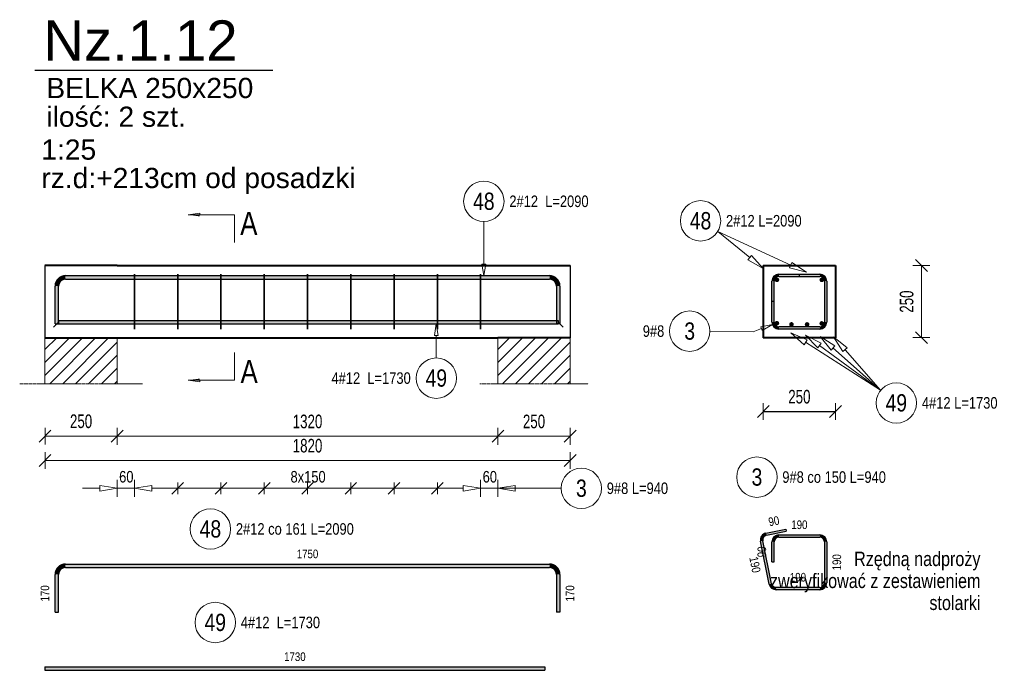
# Model space of a CAD drawing. Extents: x -1906120 to 89837, y -39133 to 303704.
# Tile 48 of 55: x 63217 to 66630, y -7059 to -4803. Entities that reach past the tile are written whole.
import ezdxf

# ---------------------------------------------------------------- set-up
doc = ezdxf.new("R2010")
doc.units = 0
doc.header["$LTSCALE"] = 10
doc.header["$MEASUREMENT"] = 0
doc.linetypes.add('HIDDEN', pattern=[0.375, 0.25, -0.125])
for name, color, linetype in [('C_text', 1, 'Continuous'), ('RCAD_kształt pręta', 7, 'Continuous'), ('RCAD_opis kształtu pręta', 7, 'Continuous'), ('RCAD_opis rozkładu', 7, 'Continuous'), ('RCAD_pręt wyrzucony', 130, 'Continuous'), ('RCAD_pręty punktowe', 7, 'Continuous'), ('RCAD_rozkład pręta', 7, 'Continuous'), ('RCAD_symbole graficzne', 7, 'Continuous')]:
    doc.layers.add(name, color=color, linetype=linetype)
for name, color, linetype, lineweight in [('P-Linia1', 3, 'Continuous', 40), ('P-Linia3', 6, 'Continuous', 60), ('P-Linia4', 253, 'Continuous', 5), ('P-Opis', 1, 'Continuous', 18), ('P-Przerywana', 13, 'HIDDEN', 9), ('P-Wymiar', 254, 'Continuous', 9), ('RCAD_deskowanie', 3, 'Continuous', 40)]:
    doc.layers.add(name, color=color, linetype=linetype, lineweight=lineweight)
doc.styles.add('_Fd Opis', font='arial.ttf')
doc.styles.add('_Fdelita opis', font='arial.ttf')
doc.styles.add('ROMANS', font='arial.ttf', dxfattribs={"width": 0.7})
doc.styles.add('style1', font='arial.ttf', dxfattribs={"width": 0.8})
doc.dimstyles.new('A25', dxfattribs={"dimscale": 27, "dimtxt": 1.75, "dimasz": 0.06, "dimexe": 0, "dimexo": 0, "dimgap": 1, "dimtad": 1, "dimdec": 4, "dimrnd": 0.1, "dimdsep": 46, "dimtxsty": 'ROMANS', "dimblk": '[[[[[[[[', "dimcen": 2, "dimdle": 2, "dimse1": 1, "dimse2": 1, "dimclrd": 256, "dimclrt": 1, "dimadec": 0, "dimazin": 0, "dimtfac": 1, "dimtdec": 4, "dimtix": 1, "dimtmove": 2, "dimatfit": 3, "dimldrblk": '[[[[[[[[', "dimfxl": 0, "dimtvp": 0.6, "dimtolj": 1, "dimlwd": -1, "dimarcsym": 0})

# ---------------------------------------------------------------- blocks, each defined once
blk = doc.blocks.new('[[[[[[[[')
at = {"layer": 'P-Wymiar'}
for p, q in [((-12.7, -12.7), (12.7, 12.7)), ((0, 0), (-4.6, 0)), ((0, 18), (0, -18))]:
    blk.add_line(p, q, dxfattribs=at)
blk = doc.blocks.new('*D286')
at = {"layer": 'Defpoints', "color": 0, "transparency": 16777216}
for p in [(64874.9, -6025.8), (65124.9, -6025.8), (65124.9, -6247.1)]:
    blk.add_point(p, dxfattribs=at)
at = {"layer": 'P-Wymiar', "transparency": 16777216}
blk.add_line((64876.5, -6247.1), (65123.2, -6247.1), dxfattribs=at)
at = {"layer": 'P-Wymiar', "transparency": 16777216, "xscale": 1.62, "yscale": 1.62, "zscale": 1.62, "rotation": 180}
blk.add_blockref('[[[[[[[[', (64874.9, -6247.1), dxfattribs=at)
at = {"layer": 'P-Wymiar', "transparency": 16777216, "xscale": 1.62, "yscale": 1.62, "zscale": 1.62}
blk.add_blockref('[[[[[[[[', (65124.9, -6247.1), dxfattribs=at)
at = {"layer": 'P-Wymiar', "color": 1, "transparency": 16777216, "insert": (64999.9, -6196), "char_height": 47.25, "attachment_point": 5, "style": 'ROMANS'}
blk.add_mtext('\\A1;250', dxfattribs=at)
blk = doc.blocks.new('*D287')
at = {"layer": 'Defpoints', "color": 0, "transparency": 16777216}
for p in [(63304.9, -5800.3), (63554.9, -5800.3), (63304.9, -6246.5)]:
    blk.add_point(p, dxfattribs=at)
at = {"layer": 'P-Wymiar', "transparency": 16777216}
blk.add_line((63553.2, -6246.5), (63306.5, -6246.5), dxfattribs=at)
at = {"layer": 'P-Wymiar', "transparency": 16777216, "xscale": 1.62, "yscale": 1.62, "zscale": 1.62, "rotation": 180}
blk.add_blockref('[[[[[[[[', (63304.9, -6246.5), dxfattribs=at)
at = {"layer": 'P-Wymiar', "transparency": 16777216, "xscale": 1.62, "yscale": 1.62, "zscale": 1.62}
blk.add_blockref('[[[[[[[[', (63554.9, -6246.5), dxfattribs=at)
at = {"layer": 'P-Wymiar', "color": 1, "transparency": 16777216, "insert": (63429.9, -6195.4), "char_height": 47.25, "attachment_point": 5, "style": 'ROMANS'}
blk.add_mtext('\\A1;250', dxfattribs=at)
blk = doc.blocks.new('*D288')
at = {"layer": 'Defpoints', "color": 0, "transparency": 16777216}
for p in [(66044.7, -5655.2), (66055.7, -5905.2), (66342.7, -5905.2)]:
    blk.add_point(p, dxfattribs=at)
at = {"layer": 'P-Wymiar', "transparency": 16777216}
blk.add_line((66342.7, -5656.8), (66342.7, -5903.6), dxfattribs=at)
at = {"layer": 'P-Wymiar', "transparency": 16777216, "xscale": 1.62, "yscale": 1.62, "zscale": 1.62}
for p, rotation in [((66342.7, -5655.2), 90), ((66342.7, -5905.2), 270)]:
    blk.add_blockref('[[[[[[[[', p, dxfattribs=dict(at, rotation=rotation))
at = {"layer": 'P-Wymiar', "color": 1, "transparency": 16777216, "insert": (66291.6, -5780.2), "char_height": 47.25, "attachment_point": 5, "rotation": 90, "style": 'ROMANS'}
blk.add_mtext('\\A1;250', dxfattribs=at)
blk = doc.blocks.new('*D289')
at = {"layer": 'Defpoints', "color": 0, "transparency": 16777216}
for p in [(63554.9, -5859), (64874.9, -5859), (64874.9, -6247.1)]:
    blk.add_point(p, dxfattribs=at)
at = {"layer": 'P-Wymiar', "transparency": 16777216}
blk.add_line((63556.5, -6247.1), (64873.2, -6247.1), dxfattribs=at)
at = {"layer": 'P-Wymiar', "transparency": 16777216, "xscale": 1.62, "yscale": 1.62, "zscale": 1.62, "rotation": 180}
blk.add_blockref('[[[[[[[[', (63554.9, -6247.1), dxfattribs=at)
at = {"layer": 'P-Wymiar', "transparency": 16777216, "xscale": 1.62, "yscale": 1.62, "zscale": 1.62}
blk.add_blockref('[[[[[[[[', (64874.9, -6247.1), dxfattribs=at)
at = {"layer": 'P-Wymiar', "color": 1, "transparency": 16777216, "insert": (64214.9, -6196), "char_height": 47.25, "attachment_point": 5, "style": 'ROMANS'}
blk.add_mtext('\\A1;1320', dxfattribs=at)
blk = doc.blocks.new('*D290')
at = {"layer": 'Defpoints', "color": 0, "transparency": 16777216}
for p in [(63304.9, -5829), (65124.9, -5829), (63304.9, -6331.2)]:
    blk.add_point(p, dxfattribs=at)
at = {"layer": 'P-Wymiar', "transparency": 16777216}
blk.add_line((65123.2, -6331.2), (63306.5, -6331.2), dxfattribs=at)
at = {"layer": 'P-Wymiar', "transparency": 16777216, "xscale": 1.62, "yscale": 1.62, "zscale": 1.62, "rotation": 180}
blk.add_blockref('[[[[[[[[', (63304.9, -6331.2), dxfattribs=at)
at = {"layer": 'P-Wymiar', "transparency": 16777216, "xscale": 1.62, "yscale": 1.62, "zscale": 1.62}
blk.add_blockref('[[[[[[[[', (65124.9, -6331.2), dxfattribs=at)
at = {"layer": 'P-Wymiar', "color": 1, "transparency": 16777216, "insert": (64214.9, -6280.1), "char_height": 47.25, "attachment_point": 5, "style": 'ROMANS'}
blk.add_mtext('\\A1;1820', dxfattribs=at)
blk = doc.blocks.new('*D291')
at = {"transparency": 16777216}
blk.add_line((65796.3, -6161.3), (66043.1, -6161.3), dxfattribs=at)
at = {"layer": 'Defpoints', "color": 0, "transparency": 16777216}
for p in [(65794.7, -6037.8), (66044.7, -6037.8), (66044.7, -6161.3)]:
    blk.add_point(p, dxfattribs=at)
at = {"transparency": 16777216, "xscale": 1.62, "yscale": 1.62, "zscale": 1.62, "rotation": 180}
blk.add_blockref('[[[[[[[[', (65794.7, -6161.3), dxfattribs=at)
at = {"transparency": 16777216, "xscale": 1.62, "yscale": 1.62, "zscale": 1.62}
blk.add_blockref('[[[[[[[[', (66044.7, -6161.3), dxfattribs=at)
at = {"color": 1, "transparency": 16777216, "insert": (65919.7, -6110.2), "char_height": 47.25, "attachment_point": 5, "style": 'ROMANS'}
blk.add_mtext('\\A1;250', dxfattribs=at)

msp = doc.modelspace()

# ---------------------------------------------------------------- hatches: boundary and pattern name
h = msp.add_hatch(color=1)
edge = h.paths.add_edge_path(flags=0)
edge.add_arc((65841.82771, -5855.35011), 8, 0, 360, ccw=False)
h = msp.add_hatch(color=1)
edge = h.paths.add_edge_path(flags=0)
edge.add_arc((65892.39078, -5859.2261), 8, 0, 360, ccw=False)
h = msp.add_hatch(color=1)
edge = h.paths.add_edge_path(flags=0)
edge.add_arc((65946.39078, -5859.2261), 8, 0, 360, ccw=False)
h = msp.add_hatch(color=1)
edge = h.paths.add_edge_path(flags=0)
edge.add_arc((65997.2855, -5855.74324), 8, 0, 360, ccw=False)
at = {"layer": 'P-Linia4'}
h = msp.add_hatch(dxfattribs=at)
h.set_pattern_fill('ANSI31', color=256, scale=10, style=0)
h.set_pattern_definition([(45, (22108.468, -14095.85), (-22.45064, 22.45064), [])])
h.paths.add_polyline_path([(63304.8501, -6065.11651), (63304.8501, -5905.11651), (63554.19172, -5904.92917), (63554.19172, -6064.92917)])
h = msp.add_hatch(dxfattribs=at)
h.set_pattern_fill('ANSI31', color=256, scale=10, style=0)
h.set_pattern_definition([(45, (23678.468, -14095.85), (-22.45064, 22.45064), [])])
h.paths.add_polyline_path([(64874.8501, -6065.11651), (64874.8501, -5905.11651), (65124.19172, -5904.92917), (65124.19172, -6064.92917)])
at = {"layer": 'RCAD_kształt pręta'}
h = msp.add_hatch(color=4, dxfattribs=at)
edge = h.paths.add_edge_path(flags=0)
edge.add_line((63375.8501, -5690.2261), (63375.8501, -5702.2261))
edge.add_arc((63375.8501, -5726.2261), 24, 90, 180)
edge.add_line((63351.8501, -5726.2261), (63339.8501, -5726.2261))
edge.add_arc((63375.8501, -5726.2261), 36, 450, 540, ccw=False)
for points in [[(63375.8501, -5702.2261), (63375.8501, -5690.2261), (65053.8501, -5690.2261), (65053.8501, -5702.2261)], [(65848.68282, -5693.2261), (65848.68282, -5685.2261), (65990.68282, -5685.2261), (65990.68282, -5693.2261)], [(65848.68282, -5693.2261), (65848.68282, -5685.2261), (65918.68282, -5685.2261), (65918.68282, -5693.2261)], [(63351.8501, -5857.49933), (63339.8501, -5857.49933), (63339.8501, -5726.2261), (63351.8501, -5726.2261)], [(65077.8501, -5726.2261), (65089.8501, -5726.2261), (65089.8501, -5857.49933), (65077.8501, -5857.49933)], [(65832.68282, -5779.2261), (65824.68282, -5779.2261), (65824.68282, -5709.2261), (65832.68282, -5709.2261)], [(65832.68282, -5851.2261), (65824.68282, -5851.2261), (65824.68282, -5709.2261), (65832.68282, -5709.2261)], [(66006.68282, -5709.2261), (66014.68282, -5709.2261), (66014.68282, -5851.2261), (66006.68282, -5851.2261)], [(63351.46879, -5857.80318), (63351.46879, -5845.80318), (65083.74719, -5845.80318), (65083.74719, -5857.80318)], [(65990.68282, -5867.2261), (65990.68282, -5875.2261), (65848.68282, -5875.2261), (65848.68282, -5867.2261)]]:
    msp.add_hatch(color=4, dxfattribs=at).paths.add_polyline_path(points, flags=0)
h = msp.add_hatch(color=4, dxfattribs=at)
edge = h.paths.add_edge_path(flags=0)
edge.add_line((65089.8501, -5726.2261), (65077.8501, -5726.2261))
edge.add_arc((65053.8501, -5726.2261), 24, 0, 90)
edge.add_line((65053.8501, -5702.2261), (65053.8501, -5690.2261))
edge.add_arc((65053.8501, -5726.2261), 36, 360, 450, ccw=False)
h = msp.add_hatch(color=4, dxfattribs=at)
edge = h.paths.add_edge_path(flags=0)
edge.add_line((65848.68282, -5685.2261), (65848.68282, -5693.2261))
edge.add_arc((65848.68282, -5709.2261), 16, 90, 180)
edge.add_line((65832.68282, -5709.2261), (65824.68282, -5709.2261))
edge.add_arc((65848.68282, -5709.2261), 24, 450, 540, ccw=False)
h = msp.add_hatch(color=4, dxfattribs=at)
edge = h.paths.add_edge_path(flags=0)
edge.add_line((65848.68282, -5685.2261), (65848.68282, -5693.2261))
edge.add_arc((65848.68282, -5709.2261), 16, 90, 180)
edge.add_line((65832.68282, -5709.2261), (65824.68282, -5709.2261))
edge.add_arc((65848.68282, -5709.2261), 24, 450, 540, ccw=False)
h = msp.add_hatch(color=4, dxfattribs=at)
edge = h.paths.add_edge_path(flags=0)
edge.add_line((66014.68282, -5709.2261), (66006.68282, -5709.2261))
edge.add_arc((65990.68282, -5709.2261), 16, 0, 90)
edge.add_line((65990.68282, -5693.2261), (65990.68282, -5685.2261))
edge.add_arc((65990.68282, -5709.2261), 24, 360, 450, ccw=False)
h = msp.add_hatch(color=4, dxfattribs=at)
edge = h.paths.add_edge_path(flags=0)
edge.add_line((65824.68282, -5851.2261), (65832.68282, -5851.2261))
edge.add_arc((65848.68282, -5851.2261), 16, 180, 270)
edge.add_line((65848.68282, -5867.2261), (65848.68282, -5875.2261))
edge.add_arc((65848.68282, -5851.2261), 24, 540, 630, ccw=False)
h = msp.add_hatch(color=4, dxfattribs=at)
edge = h.paths.add_edge_path(flags=0)
edge.add_line((65990.68282, -5875.2261), (65990.68282, -5867.2261))
edge.add_arc((65990.68282, -5851.2261), 16, -90, 0)
edge.add_line((66006.68282, -5851.2261), (66014.68282, -5851.2261))
edge.add_arc((65990.68282, -5851.2261), 24, 270, 360, ccw=False)
at = {"layer": 'RCAD_pręt wyrzucony'}
h = msp.add_hatch(color=4, dxfattribs=at)
edge = h.paths.add_edge_path(flags=0)
edge.add_line((65803.89916, -6582.7122), (65805.48851, -6590.55273))
edge.add_arc((65808.66722, -6606.23379), 16, 101.4591559, 191.4591559)
edge.add_line((65792.98616, -6609.4125), (65785.14563, -6611.00186))
edge.add_arc((65808.66722, -6606.23379), 24, 461.4591559, 551.4591559, ccw=False)
for points in [[(65805.48851, -6590.55273), (65803.89916, -6582.7122), (65872.50382, -6568.80534), (65874.09318, -6576.64587)], [(65823.15371, -6758.2337), (65815.31318, -6759.82305), (65785.14563, -6611.00186), (65792.98616, -6609.4125)], [(65832.68282, -6683.05499), (65824.68282, -6683.05499), (65824.68282, -6613.05499), (65832.68282, -6613.05499)], [(65848.68282, -6597.05499), (65848.68282, -6589.05499), (65990.68282, -6589.05499), (65990.68282, -6597.05499)], [(66006.68282, -6613.05499), (66014.68282, -6613.05499), (66014.68282, -6755.05499), (66006.68282, -6755.05499)], [(63375.8501, -6702.22845), (63375.8501, -6690.22845), (65053.8501, -6690.22845), (65053.8501, -6702.22845)], [(63351.8501, -6857.50168), (63339.8501, -6857.50168), (63339.8501, -6726.22845), (63351.8501, -6726.22845)], [(65077.8501, -6726.22845), (65089.8501, -6726.22845), (65089.8501, -6857.50168), (65077.8501, -6857.50168)], [(65990.68282, -6771.05499), (65990.68282, -6779.05499), (65838.83477, -6779.05499), (65838.83477, -6771.05499)], [(63304.8501, -7058.6533), (63304.8501, -7046.6533), (65037.12851, -7046.6533), (65037.12851, -7058.6533)]]:
    msp.add_hatch(color=4, dxfattribs=at).paths.add_polyline_path(points, flags=0)
h = msp.add_hatch(color=4, dxfattribs=at)
edge = h.paths.add_edge_path(flags=0)
edge.add_line((65848.68282, -6589.05499), (65848.68282, -6597.05499))
edge.add_arc((65848.68282, -6613.05499), 16, 90, 180)
edge.add_line((65832.68282, -6613.05499), (65824.68282, -6613.05499))
edge.add_arc((65848.68282, -6613.05499), 24, 450, 540, ccw=False)
h = msp.add_hatch(color=4, dxfattribs=at)
edge = h.paths.add_edge_path(flags=0)
edge.add_line((66014.68282, -6613.05499), (66006.68282, -6613.05499))
edge.add_arc((65990.68282, -6613.05499), 16, 0, 90)
edge.add_line((65990.68282, -6597.05499), (65990.68282, -6589.05499))
edge.add_arc((65990.68282, -6613.05499), 24, 360, 450, ccw=False)
h = msp.add_hatch(color=4, dxfattribs=at)
edge = h.paths.add_edge_path(flags=0)
edge.add_line((63375.8501, -6690.22845), (63375.8501, -6702.22845))
edge.add_arc((63375.8501, -6726.22845), 24, 90, 180)
edge.add_line((63351.8501, -6726.22845), (63339.8501, -6726.22845))
edge.add_arc((63375.8501, -6726.22845), 36, 450, 540, ccw=False)
h = msp.add_hatch(color=4, dxfattribs=at)
edge = h.paths.add_edge_path(flags=0)
edge.add_line((65089.8501, -6726.22845), (65077.8501, -6726.22845))
edge.add_arc((65053.8501, -6726.22845), 24, 0, 90)
edge.add_line((65053.8501, -6702.22845), (65053.8501, -6690.22845))
edge.add_arc((65053.8501, -6726.22845), 36, 360, 450, ccw=False)
h = msp.add_hatch(color=4, dxfattribs=at)
edge = h.paths.add_edge_path(flags=0)
edge.add_line((65990.68282, -6779.05499), (65990.68282, -6771.05499))
edge.add_arc((65990.68282, -6755.05499), 16, -90, 0)
edge.add_line((66006.68282, -6755.05499), (66014.68282, -6755.05499))
edge.add_arc((65990.68282, -6755.05499), 24, 270, 360, ccw=False)
h = msp.add_hatch(color=4, dxfattribs=at)
edge = h.paths.add_edge_path(flags=0)
edge.add_line((65815.31318, -6759.82305), (65823.15371, -6758.2337))
edge.add_arc((65838.83477, -6755.05499), 16, -168.5408441, -90)
edge.add_line((65838.83477, -6771.05499), (65838.83477, -6779.05499))
edge.add_arc((65838.83477, -6755.05499), 24, 191.4591559, 270, ccw=False)
at = {"layer": 'RCAD_pręty punktowe'}
h = msp.add_hatch(color=1, dxfattribs=at)
edge = h.paths.add_edge_path(flags=0)
edge.add_arc((65842.08013, -5704.70896), 8, 0, 360, ccw=False)
h = msp.add_hatch(color=1, dxfattribs=at)
edge = h.paths.add_edge_path(flags=0)
edge.add_arc((65997.2855, -5704.70896), 8, 0, 360, ccw=False)
at = {"layer": 'RCAD_symbole graficzne', "linetype": 'Continuous', "lineweight": 0}
for points in [[(63801.41019, -5479.0707), (63841.41019, -5479.0707), (63841.41019, -5484.77256)], [(63801.41019, -6052.70389), (63841.41019, -6052.70389), (63841.41019, -6047.00202)]]:
    msp.add_hatch(color=7, dxfattribs=at).paths.add_polyline_path(points, flags=0)

# ---------------------------------------------------------------- linework, layer by layer
at = {"layer": 'C_text'}
for points in [[(63304.8501, -5655.2261), (63304.8501, -5905.2261)], [(65124.8501, -5655.2261), (65124.8501, -5905.2261)]]:
    msp.add_lwpolyline(points, dxfattribs=at)
at = {"layer": 'P-Linia1'}
msp.add_lwpolyline([(64824.8501, -5655.2261), (65124.8501, -5655.2261)], dxfattribs=at)
at = {"layer": 'P-Linia3', "color": 6, "linetype": 'Continuous', "lineweight": 30}
msp.add_line((63269.23099, -4977.30717), (64094.85622, -4977.30717), dxfattribs=at)
at = {"layer": 'P-Linia4'}
for points in [[(63304.8501, -5905.2261), (63304.8501, -6065.24182)], [(63554.8501, -5905.2261), (63554.8501, -6065.24182)], [(64874.8501, -6065.2261), (64874.8501, -5905.2261)], [(65124.8501, -6065.2261), (65124.8501, -5905.2261)]]:
    msp.add_lwpolyline(points, dxfattribs=at)
at = {"layer": 'P-Przerywana'}
for points in [[(63217.17449, -6065.24182), (63642.52572, -6065.24182)], [(64812.17449, -6065.24182), (65187.52572, -6065.24182)]]:
    msp.add_lwpolyline(points, dxfattribs=at)
at = {"layer": 'RCAD_deskowanie'}
for points in [[(63554.8501, -5655.2261), (63304.8501, -5655.2261)], [(63554.8501, -5655.2261), (64824.8501, -5655.2261)], [(65794.68282, -5655.2261), (66044.68282, -5655.2261)], [(65794.68282, -5655.2261), (65794.68282, -5905.2261)], [(66044.68282, -5655.2261), (66044.68282, -5905.2261)], [(63304.8501, -5905.2261), (63554.8501, -5905.2261)], [(63554.8501, -5905.2261), (64874.8501, -5905.2261)], [(65124.8501, -5905.2261), (64874.8501, -5905.2261)], [(66044.68282, -5905.2261), (65794.68282, -5905.2261)]]:
    msp.add_lwpolyline(points, dxfattribs=at)
at = {"layer": 'RCAD_kształt pręta', "color": 4}
for p, q in [((63375.8501, -5690.2261), (65053.8501, -5690.2261)), ((65848.68282, -5685.2261), (65990.68282, -5685.2261)), ((65848.68282, -5685.2261), (65918.68282, -5685.2261)), ((65848.68282, -5693.2261), (65990.68282, -5693.2261)), ((65848.68282, -5693.2261), (65918.68282, -5693.2261)), ((65918.68282, -5685.2261), (65918.68282, -5693.2261)), ((63339.8501, -5857.49933), (63339.8501, -5726.2261)), ((63351.8501, -5857.49933), (63351.8501, -5726.2261)), ((63375.8501, -5702.2261), (65053.8501, -5702.2261)), ((65077.8501, -5726.2261), (65077.8501, -5857.49933)), ((65089.8501, -5726.2261), (65089.8501, -5857.49933)), ((65824.68282, -5779.2261), (65824.68282, -5709.2261)), ((65824.68282, -5851.2261), (65824.68282, -5709.2261)), ((65832.68282, -5779.2261), (65832.68282, -5709.2261)), ((65832.68282, -5851.2261), (65832.68282, -5709.2261)), ((66006.68282, -5709.2261), (66006.68282, -5851.2261)), ((66014.68282, -5709.2261), (66014.68282, -5851.2261)), ((65824.68282, -5779.2261), (65832.68282, -5779.2261)), ((63339.8501, -5857.49933), (63351.8501, -5857.49933)), ((63351.46879, -5845.80318), (65083.74719, -5845.80318)), ((63351.46879, -5845.80318), (63351.46879, -5857.80318)), ((63351.46879, -5857.80318), (65083.74719, -5857.80318)), ((65089.8501, -5857.49933), (65077.8501, -5857.49933)), ((65083.74719, -5845.80318), (65083.74719, -5857.80318)), ((65990.68282, -5867.2261), (65848.68282, -5867.2261)), ((65990.68282, -5875.2261), (65848.68282, -5875.2261))]:
    msp.add_line(p, q, dxfattribs=at)
at = {"layer": 'RCAD_kształt pręta', "color": 2, "lineweight": 5}
for p, q in [((63351.46879, -5851.80318), (63333.96879, -5869.30318)), ((65083.74719, -5851.80318), (65101.24719, -5869.30318))]:
    msp.add_line(p, q, dxfattribs=at)
at = {"layer": 'RCAD_kształt pręta', "color": 4}
for centre, radius, start, end in [((63375.8501, -5726.2261), 36, 90, 180), ((65053.8501, -5726.2261), 36, 360, 90), ((65848.68282, -5709.2261), 24, 90, 180), ((65848.68282, -5709.2261), 24, 90, 180), ((65848.68282, -5709.2261), 16, 90, 180), ((65848.68282, -5709.2261), 16, 90, 180), ((65990.68282, -5709.2261), 24, 360, 90), ((65990.68282, -5709.2261), 16, 360, 90), ((63375.8501, -5726.2261), 24, 90, 180), ((65053.8501, -5726.2261), 24, 360, 90), ((65848.68282, -5851.2261), 24, 180, 270), ((65848.68282, -5851.2261), 16, 180, 270), ((65990.68282, -5851.2261), 16, 270, 0), ((65990.68282, -5851.2261), 24, 270, 0)]:
    msp.add_arc(centre, radius, start, end, dxfattribs=at)
at = {"layer": 'RCAD_opis kształtu pręta', "color": 8, "lineweight": 0}
for p, q in [((64826.07109, -5502.64922), (64826.07109, -5650.2261)), ((64826.07109, -5690.2261), (64819.40442, -5650.2261)), ((64832.73775, -5650.2261), (64819.40442, -5650.2261)), ((64832.73775, -5650.2261), (64826.07109, -5690.2261)), ((64654.66008, -5897.80318), (64661.32674, -5857.80318)), ((64661.32674, -5857.80318), (64667.99341, -5897.80318)), ((65786.45406, -5867.5976), (65826.23017, -5859.70423)), ((65786.45406, -5867.5976), (65791.16413, -5880.07129)), ((65826.23017, -5859.70423), (65791.16413, -5880.07129)), ((64654.66008, -5897.80318), (64667.99341, -5897.80318)), ((64661.32674, -5975.68827), (64661.32674, -5897.80318)), ((65759.68282, -5884.83254), (65609.52473, -5883.3673)), ((65759.68282, -5884.83254), (65788.8091, -5873.83445))]:
    msp.add_line(p, q, dxfattribs=at)
for centre in [(64826.07109, -5432.64922), (65539.52806, -5882.68428), (64661.32674, -6045.68827)]:
    msp.add_circle(centre, 70, dxfattribs=at)
at = {"layer": 'RCAD_opis rozkładu', "color": 8, "lineweight": 0}
for p, q in [((65636.50972, -5537.16174), (65747.45959, -5627.7074)), ((65636.50972, -5537.16174), (65889.88327, -5653.50507)), ((65753.78228, -5619.95991), (65741.1369, -5635.45488)), ((65753.78228, -5619.95991), (65793.94452, -5665.64353)), ((65793.94452, -5665.64353), (65741.1369, -5635.45488)), ((65894.05616, -5644.41733), (65885.71039, -5662.59282)), ((65944.40972, -5678.54237), (65885.71039, -5662.59282)), ((65894.05616, -5644.41733), (65944.40972, -5678.54237)), ((65935.77807, -5929.51367), (65890.6423, -5888.73669)), ((65890.6423, -5888.73669), (65946.56327, -5912.67088)), ((65983.26103, -5940.2362), (65940.78195, -5896.69855)), ((65940.78195, -5896.69855), (65995.08519, -5924.10582)), ((66029.46295, -5948.39842), (65991.24754, -5901.07419)), ((65991.24754, -5901.07419), (66042.74565, -5933.44617)), ((66070.52765, -5953.69535), (66038.49151, -5901.98766)), ((66038.49151, -5901.98766), (66085.56603, -5940.51024)), ((65935.77807, -5929.51367), (65946.56327, -5912.67088)), ((66201.26926, -6087.64508), (65941.17067, -5921.09228)), ((65983.26103, -5940.2362), (65995.08519, -5924.10582)), ((66201.26926, -6087.64508), (65989.17311, -5932.17101)), ((66029.46295, -5948.39842), (66042.74565, -5933.44617)), ((66201.26926, -6087.64508), (66036.1043, -5940.92229)), ((66070.52765, -5953.69535), (66085.56603, -5940.51024)), ((66201.26926, -6087.64508), (66078.04684, -5947.1028)), ((63554.8501, -6457.62457), (63554.8501, -6397.62457)), ((63614.8501, -6457.62457), (63614.8501, -6397.62457)), ((63784.8501, -6407.62457), (63744.8501, -6447.62457)), ((63764.8501, -6447.62457), (63764.8501, -6407.62457)), ((63934.8501, -6407.62457), (63894.8501, -6447.62457)), ((63914.8501, -6447.62457), (63914.8501, -6407.62457)), ((64084.8501, -6407.62457), (64044.8501, -6447.62457)), ((64064.8501, -6447.62457), (64064.8501, -6407.62457)), ((64194.8501, -6447.62457), (64234.8501, -6407.62457)), ((64214.8501, -6447.62457), (64214.8501, -6407.62457)), ((64344.8501, -6447.62457), (64384.8501, -6407.62457)), ((64364.8501, -6447.62457), (64364.8501, -6407.62457)), ((64494.8501, -6447.62457), (64534.8501, -6407.62457)), ((64514.8501, -6447.62457), (64514.8501, -6407.62457)), ((64644.8501, -6447.62457), (64684.8501, -6407.62457)), ((64664.8501, -6447.62457), (64664.8501, -6407.62457)), ((64814.8501, -6457.62457), (64814.8501, -6397.62457)), ((64874.8501, -6457.62457), (64874.8501, -6397.62457)), ((63434.8501, -6427.62457), (63494.8501, -6427.62457)), ((63494.8501, -6417.62457), (63554.8501, -6427.62457)), ((63494.8501, -6417.62457), (63494.8501, -6437.62457)), ((63554.8501, -6427.62457), (63494.8501, -6437.62457)), ((63614.8501, -6427.62457), (63554.8501, -6427.62457)), ((63614.8501, -6427.62457), (63674.8501, -6417.62457)), ((63674.8501, -6437.62457), (63614.8501, -6427.62457)), ((63674.8501, -6437.62457), (63674.8501, -6417.62457)), ((63764.8501, -6427.62457), (63674.8501, -6427.62457)), ((63914.8501, -6427.62457), (63764.8501, -6427.62457)), ((64064.8501, -6427.62457), (63914.8501, -6427.62457)), ((64139.8501, -6427.62457), (64064.8501, -6427.62457)), ((64139.8501, -6427.62457), (64214.8501, -6427.62457)), ((64214.8501, -6427.62457), (64364.8501, -6427.62457)), ((64364.8501, -6427.62457), (64514.8501, -6427.62457)), ((64514.8501, -6427.62457), (64664.8501, -6427.62457)), ((64664.8501, -6427.62457), (64754.8501, -6427.62457)), ((64754.8501, -6417.62457), (64814.8501, -6427.62457)), ((64754.8501, -6417.62457), (64754.8501, -6437.62457)), ((64814.8501, -6427.62457), (64754.8501, -6437.62457)), ((64814.8501, -6427.62457), (64874.8501, -6427.62457)), ((64874.8501, -6427.62457), (64934.8501, -6417.62457)), ((65094.10073, -6427.62457), (64874.8501, -6427.62457)), ((64934.8501, -6437.62457), (64874.8501, -6427.62457)), ((64934.8501, -6437.62457), (64934.8501, -6417.62457)), ((64994.8501, -6427.62457), (64934.8501, -6427.62457))]:
    msp.add_line(p, q, dxfattribs=at)
for centre in [(65577.10794, -5500.12894), (66255.72374, -6131.63042), (65164.10073, -6427.62457)]:
    msp.add_circle(centre, 70, dxfattribs=at)
at = {"layer": 'RCAD_pręt wyrzucony', "color": 4}
for p, q in [((65803.89916, -6582.7122), (65872.50382, -6568.80534)), ((65805.48851, -6590.55273), (65874.09318, -6576.64587)), ((65872.50382, -6568.80534), (65874.09318, -6576.64587)), ((65815.31318, -6759.82305), (65785.14563, -6611.00186)), ((65823.15371, -6758.2337), (65792.98616, -6609.4125)), ((65824.68282, -6683.05499), (65824.68282, -6613.05499)), ((65832.68282, -6683.05499), (65832.68282, -6613.05499)), ((65848.68282, -6589.05499), (65990.68282, -6589.05499)), ((65848.68282, -6597.05499), (65990.68282, -6597.05499)), ((66006.68282, -6613.05499), (66006.68282, -6755.05499)), ((66014.68282, -6613.05499), (66014.68282, -6755.05499)), ((65824.68282, -6683.05499), (65832.68282, -6683.05499)), ((63375.8501, -6690.22845), (65053.8501, -6690.22845)), ((63375.8501, -6702.22845), (65053.8501, -6702.22845)), ((63339.8501, -6857.50168), (63339.8501, -6726.22845)), ((63351.8501, -6857.50168), (63351.8501, -6726.22845)), ((65077.8501, -6726.22845), (65077.8501, -6857.50168)), ((65089.8501, -6726.22845), (65089.8501, -6857.50168)), ((65990.68282, -6771.05499), (65838.83477, -6771.05499)), ((65990.68282, -6779.05499), (65838.83477, -6779.05499)), ((63339.8501, -6857.50168), (63351.8501, -6857.50168)), ((65089.8501, -6857.50168), (65077.8501, -6857.50168)), ((63304.8501, -7046.6533), (65037.12851, -7046.6533)), ((63304.8501, -7046.6533), (63304.8501, -7058.6533)), ((63304.8501, -7058.6533), (65037.12851, -7058.6533)), ((65037.12851, -7046.6533), (65037.12851, -7058.6533))]:
    msp.add_line(p, q, dxfattribs=at)
at = {"layer": 'RCAD_pręt wyrzucony', "color": 8, "lineweight": 0}
for centre in [(65772.50231, -6388.87524), (63878.21871, -6568.74982), (63894.92621, -6892.91669)]:
    msp.add_circle(centre, 70, dxfattribs=at)
at = {"layer": 'RCAD_pręt wyrzucony', "color": 4}
for centre, radius, start, end in [((65808.66722, -6606.23379), 24, 101.4591559, 191.4591559), ((65808.66722, -6606.23379), 16, 101.4591559, 191.4591559), ((65848.68282, -6613.05499), 24, 90, 180), ((65848.68282, -6613.05499), 16, 90, 180), ((65990.68282, -6613.05499), 24, 360, 90), ((65990.68282, -6613.05499), 16, 360, 90), ((63375.8501, -6726.22845), 36, 90, 180), ((63375.8501, -6726.22845), 24, 90, 180), ((65053.8501, -6726.22845), 36, 360, 90), ((65053.8501, -6726.22845), 24, 360, 90), ((65990.68282, -6755.05499), 16, 270, 0), ((65990.68282, -6755.05499), 24, 270, 0), ((65838.83477, -6755.05499), 24, 191.4591559, 270), ((65838.83477, -6755.05499), 16, 191.4591559, 270)]:
    msp.add_arc(centre, radius, start, end, dxfattribs=at)
at = {"layer": 'RCAD_rozkład pręta', "color": 7, "linetype": 'ByBlock', "lineweight": 35}
for p, q in [((63614.8501, -5875.2261), (63614.8501, -5685.2261)), ((63764.8501, -5875.2261), (63764.8501, -5685.2261)), ((63914.8501, -5875.2261), (63914.8501, -5685.2261)), ((64064.8501, -5875.2261), (64064.8501, -5685.2261)), ((64214.8501, -5875.2261), (64214.8501, -5685.2261)), ((64364.8501, -5875.2261), (64364.8501, -5685.2261)), ((64514.8501, -5875.2261), (64514.8501, -5685.2261)), ((64664.8501, -5875.2261), (64664.8501, -5685.2261)), ((64814.8501, -5875.2261), (64814.8501, -5685.2261))]:
    msp.add_line(p, q, dxfattribs=at)
at = {"layer": 'RCAD_symbole graficzne', "color": 7, "linetype": 'Continuous', "lineweight": 0}
for p, q in [((63801.41019, -5479.0707), (63841.41019, -5473.36884)), ((63801.41019, -5479.0707), (63961.41019, -5479.0707)), ((63841.41019, -5479.0707), (63841.41019, -5473.36884)), ((63961.41019, -5479.0707), (63961.41019, -5575.0707)), ((63961.41019, -6052.70389), (63961.41019, -5956.70389)), ((63801.41019, -6052.70389), (63841.41019, -6058.40575)), ((63801.41019, -6052.70389), (63961.41019, -6052.70389)), ((63841.41019, -6052.70389), (63841.41019, -6058.40575))]:
    msp.add_line(p, q, dxfattribs=at)

# ---------------------------------------------------------------- texts
at = {"layer": 'P-Linia1', "color": 3, "lineweight": 30, "style": '_Fdelita opis'}
for s, p in [('BELKA 250x250', (63309.49333, -5074.49172)), ('1:25', (63292.09051, -5288.04618)), ('rz.d:+213cm od posadzki', (63292.09051, -5386.49946))]:
    msp.add_text(s, height=70, dxfattribs=at).set_placement(p)
at = {"layer": 'P-Linia1', "color": 1, "lineweight": 30, "style": '_Fdelita opis'}
msp.add_text('ilość: 2 szt.', height=70, dxfattribs=at).set_placement((63309.56688, -5174.02785))
at = {"layer": 'P-Linia3', "color": 6, "lineweight": 30, "style": '_Fdelita opis'}
msp.add_text('Nz.1.12', height=140, dxfattribs=at).set_placement((63298.70023, -4945.12194))
at = {"layer": 'P-Opis', "insert": (66547.39728, -6647.18988), "char_height": 50, "attachment_point": 3, "line_spacing_factor": 0.914286, "style": '_Fd Opis'}
msp.add_mtext('{\\W0.8;Rzędną nadproży \\Pzweryfikować z zestawieniem \\Pstolarki}', dxfattribs=at)
at = {"layer": 'RCAD_opis kształtu pręta', "color": 1, "attachment_point": 5, "style": 'style1'}
for s, insert, char_height in [('48', (64826.07109, -5432.64922), 60), ('2#12  L=2090', (65051.70001, -5432.64922), 40), ('9#8  ', (65414.14471, -5882.68428), 40), ('3', (65539.52806, -5882.68428), 60), ('4#12  L=1730', (64435.32674, -6045.68827), 40), ('49', (64661.32674, -6045.68827), 60)]:
    msp.add_mtext(s, dxfattribs=dict(at, insert=insert, char_height=char_height))
at = {"layer": 'RCAD_opis rozkładu', "color": 1, "char_height": 60, "attachment_point": 5, "style": 'style1'}
for s, insert in [('48', (65577.10794, -5500.12894)), ('49', (66255.72374, -6131.63042)), ('3', (65164.10073, -6427.62457))]:
    msp.add_mtext(s, dxfattribs=dict(at, insert=insert))
at = {"layer": 'RCAD_opis rozkładu', "color": 2, "char_height": 40, "style": 'style1'}
for s, insert, attachment_point in [('2#12 L=2090', (65796.52677, -5500.12894), 5), ('4#12 L=1730', (66475.51364, -6131.63042), 5), ('60', (63561.89785, -6408.04749), 7), ('8x150', (64155.92514, -6408.04749), 7), ('60', (64821.89785, -6408.04749), 7), ('9#8 L=940', (65358.3845, -6427.62457), 5)]:
    msp.add_mtext(s, dxfattribs=dict(at, insert=insert, attachment_point=attachment_point))
at = {"layer": 'RCAD_pręt wyrzucony', "color": 1, "attachment_point": 5, "style": 'style1'}
for s, insert, char_height in [('3', (65772.50231, -6388.87524), 60), ('48', (63878.21871, -6568.74982), 60), ('190', (65919.68282, -6554.05499), 30), ('190', (65914.7588, -6736.05499), 30), ('49', (63894.92621, -6892.91669), 60), ('1730', (64170.9893, -7011.6533), 30)]:
    msp.add_mtext(s, dxfattribs=dict(at, insert=insert, char_height=char_height))
at = {"layer": 'RCAD_pręt wyrzucony', "color": 2, "char_height": 40, "attachment_point": 5, "style": 'style1'}
for s, insert in [('9#8 co 150 L=940', (66040.10668, -6388.87524)), ('2#12 co 161 L=2090', (64170.95814, -6568.74982)), ('4#12  L=1730', (64120.92621, -6892.91669))]:
    msp.add_mtext(s, dxfattribs=dict(at, insert=insert))
at = {"layer": 'RCAD_pręt wyrzucony', "color": 1, "char_height": 30, "attachment_point": 5, "style": 'style1'}
for s, insert, rotation in [('90', (65831.24806, -6541.45644), 11.4591559), ('1750', (64214.8501, -6655.22845), 360), ('90', (65789.68282, -6648.05499), 90), ('190', (66049.68282, -6684.05499), 90), ('190', (65765.92707, -6692.36588), 281.4591559), ('170', (63304.8501, -6791.86507), 90), ('170', (65124.8501, -6791.86507), 90)]:
    msp.add_mtext(s, dxfattribs=dict(at, insert=insert, rotation=rotation))
at = {"layer": 'RCAD_symbole graficzne', "color": 73, "char_height": 80, "attachment_point": 5, "style": 'style1'}
for insert in [(64011.44558, -5509.0707), (64012.5259, -6022.70389)]:
    msp.add_mtext('A', dxfattribs=dict(at, insert=insert))

# ---------------------------------------------------------------- dimensions: what is measured, and where the dimension line sits
dim = msp.add_linear_dim(base=(66044.68282, -6161.31146), p1=(65794.68282, -6037.75209), p2=(66044.68282, -6037.75209), dimstyle='A25', override={"dimfxl": 0.18, "dimfxlon": 1})
dim.commit()
dim.dimension.update_dxf_attribs({"geometry": '*D291', "text_midpoint": (65919.68282, -6110.18689)})
at = {"layer": 'P-Wymiar'}
dim = msp.add_linear_dim(base=(66342.70162, -5905.2261), p1=(66044.68282, -5655.2261), p2=(66055.72893, -5905.2261), angle=90, dimstyle='A25', override={"dimfxl": 0.18, "dimfxlon": 1}, dxfattribs=at)
dim.commit()
dim.dimension.update_dxf_attribs({"geometry": '*D288', "text_midpoint": (66291.57705, -5780.2261)})
for base, p1, p2, picture, middle in [((63304.8501, -6246.48008), (63554.8501, -5800.28049), (63304.8501, -5800.28049), '*D287', (63429.8501, -6195.35551)), ((63304.8501, -6331.19216), (65124.8501, -5829.00907), (63304.8501, -5829.00907), '*D290', (64214.8501, -6280.06759)), ((64874.8501, -6247.14382), (63554.8501, -5859.00907), (64874.8501, -5859.00907), '*D289', (64214.8501, -6196.00313)), ((65124.8501, -6247.14382), (64874.8501, -6025.80943), (65124.8501, -6025.80943), '*D286', (64999.8501, -6196.01925))]:
    dim = msp.add_linear_dim(base=base, p1=p1, p2=p2, dimstyle='A25', override={"dimfxl": 0.18, "dimfxlon": 1}, dxfattribs=at)
    dim.commit()
    dim.dimension.update_dxf_attribs({"geometry": picture, "text_midpoint": middle})

doc.saveas('drawing.dxf')
